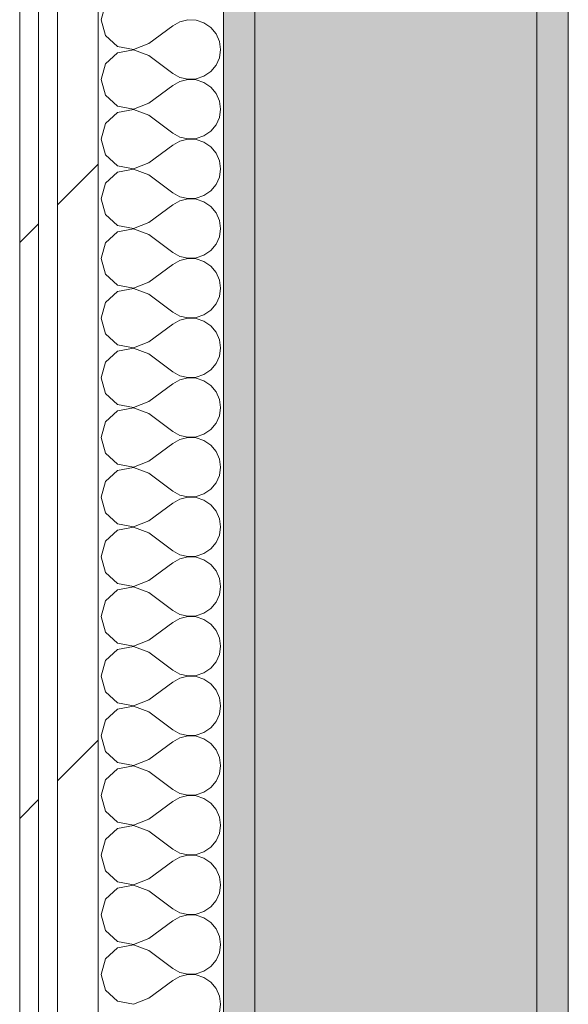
# Model space of a CAD drawing. Header units: millimetres. Extents: x -40968 to 77376, y -17881 to 4746.
# Tile 203 of 256: x 6357 to 6532, y -15029 to -14714. Entities that reach past the tile are written whole.
import ezdxf

# ---------------------------------------------------------------- set-up
doc = ezdxf.new("R2010")
doc.units = ezdxf.units.MM
doc.header["$MEASUREMENT"] = 0
doc.linetypes.add('Wipeout_Contour', pattern=[1000, 0, -1000])
doc.layers.add('12_FAÇ_Façana', color=7, linetype='Continuous')
doc.layers.add('Nuevo_08_E_Envans secs', color=7, linetype='Continuous')
for name, color, linetype, lineweight, true_color in [('12_FAÇ_Façana_Pluma_Nº__102', 7, 'Continuous', 5, 0xcccccc), ('12_FAÇ_Façana_Pluma_Nº__176', 7, 'Continuous', 15, 0x93a0c6), ('Nuevo_08_E_Envans secs_Pluma_Nº__102', 7, 'Continuous', 5, 0xcccccc), ('Nuevo_08_E_Envans secs_Pluma_Nº__171', 171, 'Continuous', 13, 0xaaaaff), ('Nuevo_08_E_Envans secs_Pluma_Nº__177', 7, 'Continuous', 15, 0xf7e046)]:
    doc.layers.add(name, color=color, linetype=linetype, lineweight=lineweight, true_color=true_color)
doc.layers.add('12_FAÇ_Façana_Pluma_Nº__7', color=7, linetype='Continuous', lineweight=5)
doc.layers.add('Nuevo_08_E_Envans secs_Pluma_Nº__1', color=7, linetype='Continuous', lineweight=5)
pattern_1 = [(45, (0, 0), (-183.8478, 183.8478), [195, -65]), (45, (7e-14, 183.85), (-183.8478, 183.8478), [195, -65])]

# ---------------------------------------------------------------- blocks, each defined once
blk = doc.blocks.new('Muro_64_5', base_point=(6422.11, -16633.98))
at = {"layer": '12_FAÇ_Façana_Pluma_Nº__102', "linetype": 'Continuous', "lineweight": 0, "true_color": 0xe5e5e5}
blk.add_hatch(color=254, dxfattribs=at).paths.add_polyline_path([(6522.11, -16633.98), (6522.11, -12283.98), (6432.11, -12283.98), (6432.11, -16633.98)])
at = {"layer": '12_FAÇ_Façana_Pluma_Nº__176', "linetype": 'Continuous', "lineweight": 0, "true_color": 0x495063}
for points in [[(6532.11, -16633.98), (6532.11, -12283.98), (6522.11, -12283.98), (6522.11, -16633.98)], [(6422.11, -14438.98), (6422.11, -16633.98), (6432.11, -16633.98), (6432.11, -14438.98)]]:
    blk.add_hatch(color=251, dxfattribs=at).paths.add_polyline_path(points)
at = {"layer": '12_FAÇ_Façana_Pluma_Nº__7', "color": 7, "linetype": 'Continuous', "lineweight": 5}
for p, q in [((6522.11, -16633.98), (6522.11, -12283.98)), ((6432.11, -14438.98), (6432.11, -16633.98))]:
    blk.add_line(p, q, dxfattribs=at)
at = {"layer": '12_FAÇ_Façana_Pluma_Nº__7', "color": 7, "linetype": 'Continuous', "lineweight": 5, "flags": 128}
for points in [[(6532.11, -16633.98), (6532.11, -12283.98)], [(6422.11, -14438.98), (6422.11, -16633.98)]]:
    blk.add_lwpolyline(points, dxfattribs=at)
blk = doc.blocks.new('*X142')
at = {"layer": 'Nuevo_08_E_Envans secs_Pluma_Nº__102', "color": 254, "linetype": 'Continuous', "lineweight": 5, "true_color": 0xcccccc}
for p, q in [((6384.48, -14709.28), (6383.06, -14714.29)), ((6383.06, -14714.29), (6384.48, -14719.29)), ((6398.3, -14721.9), (6405.92, -14716.19)), ((6408.21, -14714.92), (6405.92, -14716.19)), ((6410.77, -14714.32), (6408.21, -14714.92)), ((6413.4, -14714.45), (6410.77, -14714.32)), ((6415.89, -14715.29), (6413.4, -14714.45)), ((6418.05, -14716.78), (6415.89, -14715.29)), ((6384.48, -14719.29), (6388.32, -14722.8)), ((6419.73, -14718.8), (6418.05, -14716.78)), ((6420.79, -14721.21), (6419.73, -14718.8)), ((6388.32, -14722.8), (6393.44, -14723.77)), ((6393.44, -14723.77), (6398.3, -14721.9)), ((6421.15, -14723.81), (6420.79, -14721.21)), ((6388.32, -14724.81), (6384.48, -14728.33)), ((6393.44, -14723.85), (6388.32, -14724.81)), ((6398.3, -14725.71), (6393.44, -14723.85)), ((6398.3, -14725.71), (6405.92, -14731.43)), ((6420.79, -14726.41), (6421.15, -14723.81)), ((6384.48, -14728.33), (6383.06, -14733.33)), ((6418.05, -14730.84), (6419.73, -14728.82)), ((6419.73, -14728.82), (6420.79, -14726.41)), ((6405.92, -14731.43), (6408.21, -14732.7)), ((6413.4, -14733.17), (6415.89, -14732.33)), ((6415.89, -14732.33), (6418.05, -14730.84)), ((6383.06, -14733.33), (6384.48, -14738.34)), ((6398.3, -14740.95), (6405.92, -14735.24)), ((6408.21, -14733.97), (6405.92, -14735.24)), ((6408.21, -14732.7), (6410.77, -14733.29)), ((6410.77, -14733.37), (6408.21, -14733.97)), ((6410.77, -14733.29), (6413.4, -14733.17)), ((6413.4, -14733.5), (6410.77, -14733.37)), ((6415.89, -14734.34), (6413.4, -14733.5)), ((6418.05, -14735.83), (6415.89, -14734.34)), ((6384.48, -14738.34), (6388.32, -14741.85)), ((6419.73, -14737.85), (6418.05, -14735.83)), ((6420.79, -14740.25), (6419.73, -14737.85)), ((6393.44, -14742.82), (6398.3, -14740.95)), ((6421.15, -14742.86), (6420.79, -14740.25)), ((6388.32, -14743.86), (6384.48, -14747.37)), ((6388.32, -14741.85), (6393.44, -14742.82)), ((6393.44, -14742.9), (6388.32, -14743.86)), ((6398.3, -14744.76), (6393.44, -14742.9)), ((6398.3, -14744.76), (6405.92, -14750.48)), ((6420.79, -14745.46), (6421.15, -14742.86)), ((6384.48, -14747.37), (6383.06, -14752.38)), ((6418.05, -14749.89), (6419.73, -14747.86)), ((6419.73, -14747.86), (6420.79, -14745.46)), ((6405.92, -14750.48), (6408.21, -14751.75)), ((6415.89, -14751.38), (6418.05, -14749.89)), ((6383.06, -14752.38), (6384.48, -14757.39)), ((6398.3, -14760), (6405.92, -14754.29)), ((6408.21, -14753.01), (6405.92, -14754.29)), ((6408.21, -14751.75), (6410.77, -14752.34)), ((6410.77, -14752.42), (6408.21, -14753.01)), ((6410.77, -14752.34), (6413.4, -14752.22)), ((6413.4, -14752.55), (6410.77, -14752.42)), ((6413.4, -14752.22), (6415.89, -14751.38)), ((6415.89, -14753.39), (6413.4, -14752.55)), ((6418.05, -14754.87), (6415.89, -14753.39)), ((6384.48, -14757.39), (6388.32, -14760.9)), ((6419.73, -14756.9), (6418.05, -14754.87)), ((6420.79, -14759.3), (6419.73, -14756.9)), ((6393.44, -14761.87), (6398.3, -14760)), ((6421.15, -14761.9), (6420.79, -14759.3)), ((6388.32, -14762.91), (6384.48, -14766.42)), ((6388.32, -14760.9), (6393.44, -14761.87)), ((6393.44, -14761.94), (6388.32, -14762.91)), ((6398.3, -14763.81), (6393.44, -14761.94)), ((6420.79, -14764.51), (6421.15, -14761.9)), ((6384.48, -14766.42), (6383.06, -14771.43)), ((6398.3, -14763.81), (6405.92, -14769.52)), ((6418.05, -14768.94), (6419.73, -14766.91)), ((6419.73, -14766.91), (6420.79, -14764.51)), ((6405.92, -14769.52), (6408.21, -14770.8)), ((6415.89, -14770.42), (6418.05, -14768.94)), ((6383.06, -14771.43), (6384.48, -14776.44)), ((6408.21, -14772.06), (6405.92, -14773.33)), ((6408.21, -14770.8), (6410.77, -14771.39)), ((6410.77, -14771.47), (6408.21, -14772.06)), ((6410.77, -14771.39), (6413.4, -14771.26)), ((6413.4, -14771.59), (6410.77, -14771.47)), ((6413.4, -14771.26), (6415.89, -14770.42)), ((6415.89, -14772.43), (6413.4, -14771.59)), ((6418.05, -14773.92), (6415.89, -14772.43)), ((6398.3, -14779.05), (6405.92, -14773.33)), ((6419.73, -14775.95), (6418.05, -14773.92)), ((6420.79, -14778.35), (6419.73, -14775.95)), ((6384.48, -14776.44), (6388.32, -14779.95)), ((6393.44, -14780.91), (6398.3, -14779.05)), ((6421.15, -14780.95), (6420.79, -14778.35)), ((6388.32, -14781.96), (6384.48, -14785.47)), ((6388.32, -14779.95), (6393.44, -14780.91)), ((6393.44, -14780.99), (6388.32, -14781.96)), ((6398.3, -14782.86), (6393.44, -14780.99)), ((6420.79, -14783.55), (6421.15, -14780.95)), ((6384.48, -14785.47), (6383.06, -14790.48)), ((6398.3, -14782.86), (6405.92, -14788.57)), ((6419.73, -14785.96), (6420.79, -14783.55)), ((6405.92, -14788.57), (6408.21, -14789.84)), ((6415.89, -14789.47), (6418.05, -14787.98)), ((6418.05, -14787.98), (6419.73, -14785.96)), ((6383.06, -14790.48), (6384.48, -14795.48)), ((6408.21, -14791.11), (6405.92, -14792.38)), ((6408.21, -14789.84), (6410.77, -14790.44)), ((6410.77, -14790.51), (6408.21, -14791.11)), ((6410.77, -14790.44), (6413.4, -14790.31)), ((6413.4, -14790.64), (6410.77, -14790.51)), ((6413.4, -14790.31), (6415.89, -14789.47)), ((6415.89, -14791.48), (6413.4, -14790.64)), ((6418.05, -14792.97), (6415.89, -14791.48)), ((6398.3, -14798.1), (6405.92, -14792.38)), ((6419.73, -14794.99), (6418.05, -14792.97)), ((6420.79, -14797.4), (6419.73, -14794.99)), ((6384.48, -14795.48), (6388.32, -14798.99)), ((6393.44, -14799.96), (6398.3, -14798.1)), ((6421.15, -14800), (6420.79, -14797.4)), ((6388.32, -14801.01), (6384.48, -14804.52)), ((6388.32, -14798.99), (6393.44, -14799.96)), ((6393.44, -14800.04), (6388.32, -14801.01)), ((6398.3, -14801.9), (6393.44, -14800.04)), ((6420.79, -14802.6), (6421.15, -14800)), ((6384.48, -14804.52), (6383.06, -14809.52)), ((6398.3, -14801.9), (6405.92, -14807.62)), ((6419.73, -14805.01), (6420.79, -14802.6)), ((6405.92, -14807.62), (6408.21, -14808.89)), ((6415.89, -14808.52), (6418.05, -14807.03)), ((6418.05, -14807.03), (6419.73, -14805.01)), ((6383.06, -14809.52), (6384.48, -14814.53)), ((6408.21, -14810.16), (6405.92, -14811.43)), ((6408.21, -14808.89), (6410.77, -14809.49)), ((6410.77, -14809.56), (6408.21, -14810.16)), ((6410.77, -14809.49), (6413.4, -14809.36)), ((6413.4, -14809.69), (6410.77, -14809.56)), ((6413.4, -14809.36), (6415.89, -14808.52)), ((6415.89, -14810.53), (6413.4, -14809.69)), ((6418.05, -14812.02), (6415.89, -14810.53)), ((6398.3, -14817.14), (6405.92, -14811.43)), ((6419.73, -14814.04), (6418.05, -14812.02)), ((6420.79, -14816.45), (6419.73, -14814.04)), ((6384.48, -14814.53), (6388.32, -14818.04)), ((6393.44, -14819.01), (6398.3, -14817.14)), ((6421.15, -14819.05), (6420.79, -14816.45)), ((6388.32, -14820.05), (6384.48, -14823.56)), ((6388.32, -14818.04), (6393.44, -14819.01)), ((6393.44, -14819.09), (6388.32, -14820.05)), ((6398.3, -14820.95), (6393.44, -14819.09)), ((6420.79, -14821.65), (6421.15, -14819.05)), ((6398.3, -14820.95), (6405.92, -14826.67)), ((6419.73, -14824.05), (6420.79, -14821.65)), ((6384.48, -14823.56), (6383.06, -14828.57)), ((6405.92, -14826.67), (6408.21, -14827.94)), ((6415.89, -14827.57), (6418.05, -14826.08)), ((6418.05, -14826.08), (6419.73, -14824.05)), ((6383.06, -14828.57), (6384.48, -14833.58)), ((6408.21, -14829.2), (6405.92, -14830.48)), ((6408.21, -14827.94), (6410.77, -14828.53)), ((6410.77, -14828.61), (6408.21, -14829.2)), ((6410.77, -14828.53), (6413.4, -14828.41)), ((6413.4, -14828.74), (6410.77, -14828.61)), ((6413.4, -14828.41), (6415.89, -14827.57)), ((6415.89, -14829.58), (6413.4, -14828.74)), ((6418.05, -14831.06), (6415.89, -14829.58)), ((6398.3, -14836.19), (6405.92, -14830.48)), ((6419.73, -14833.09), (6418.05, -14831.06)), ((6384.48, -14833.58), (6388.32, -14837.09)), ((6420.79, -14835.49), (6419.73, -14833.09)), ((6421.15, -14838.1), (6420.79, -14835.49)), ((6388.32, -14839.1), (6384.48, -14842.61)), ((6388.32, -14837.09), (6393.44, -14838.06)), ((6393.44, -14838.13), (6388.32, -14839.1)), ((6393.44, -14838.06), (6398.3, -14836.19)), ((6398.3, -14840), (6393.44, -14838.13)), ((6420.79, -14840.7), (6421.15, -14838.1)), ((6398.3, -14840), (6405.92, -14845.71)), ((6419.73, -14843.1), (6420.79, -14840.7)), ((6384.48, -14842.61), (6383.06, -14847.62)), ((6415.89, -14846.61), (6418.05, -14845.13)), ((6418.05, -14845.13), (6419.73, -14843.1)), ((6383.06, -14847.62), (6384.48, -14852.63)), ((6405.92, -14845.71), (6408.21, -14846.99)), ((6408.21, -14848.25), (6405.92, -14849.52)), ((6408.21, -14846.99), (6410.77, -14847.58)), ((6410.77, -14847.66), (6408.21, -14848.25)), ((6410.77, -14847.58), (6413.4, -14847.45)), ((6413.4, -14847.78), (6410.77, -14847.66)), ((6413.4, -14847.45), (6415.89, -14846.61)), ((6415.89, -14848.62), (6413.4, -14847.78)), ((6418.05, -14850.11), (6415.89, -14848.62)), ((6398.3, -14855.24), (6405.92, -14849.52)), ((6419.73, -14852.14), (6418.05, -14850.11)), ((6384.48, -14852.63), (6388.32, -14856.14)), ((6420.79, -14854.54), (6419.73, -14852.14)), ((6421.15, -14857.14), (6420.79, -14854.54)), ((6388.32, -14856.14), (6393.44, -14857.1)), ((6393.44, -14857.18), (6388.32, -14858.15)), ((6393.44, -14857.1), (6398.3, -14855.24)), ((6398.3, -14859.05), (6393.44, -14857.18)), ((6420.79, -14859.75), (6421.15, -14857.14)), ((6388.32, -14858.15), (6384.48, -14861.66)), ((6398.3, -14859.05), (6405.92, -14864.76)), ((6419.73, -14862.15), (6420.79, -14859.75)), ((6384.48, -14861.66), (6383.06, -14866.67)), ((6415.89, -14865.66), (6418.05, -14864.17)), ((6418.05, -14864.17), (6419.73, -14862.15)), ((6383.06, -14866.67), (6384.48, -14871.67)), ((6405.92, -14864.76), (6408.21, -14866.03)), ((6408.21, -14867.3), (6405.92, -14868.57)), ((6408.21, -14866.03), (6410.77, -14866.63)), ((6410.77, -14866.71), (6408.21, -14867.3)), ((6410.77, -14866.63), (6413.4, -14866.5)), ((6413.4, -14866.83), (6410.77, -14866.71)), ((6413.4, -14866.5), (6415.89, -14865.66)), ((6415.89, -14867.67), (6413.4, -14866.83)), ((6398.3, -14874.29), (6405.92, -14868.57)), ((6418.05, -14869.16), (6415.89, -14867.67)), ((6419.73, -14871.18), (6418.05, -14869.16)), ((6384.48, -14871.67), (6388.32, -14875.19)), ((6420.79, -14873.59), (6419.73, -14871.18)), ((6421.15, -14876.19), (6420.79, -14873.59)), ((6388.32, -14875.19), (6393.44, -14876.15)), ((6393.44, -14876.23), (6388.32, -14877.2)), ((6393.44, -14876.15), (6398.3, -14874.29)), ((6398.3, -14878.1), (6393.44, -14876.23)), ((6420.79, -14878.79), (6421.15, -14876.19)), ((6388.32, -14877.2), (6384.48, -14880.71)), ((6398.3, -14878.1), (6405.92, -14883.81)), ((6419.73, -14881.2), (6420.79, -14878.79)), ((6384.48, -14880.71), (6383.06, -14885.71)), ((6415.89, -14884.71), (6418.05, -14883.22)), ((6418.05, -14883.22), (6419.73, -14881.2)), ((6383.06, -14885.71), (6384.48, -14890.72)), ((6405.92, -14883.81), (6408.21, -14885.08)), ((6408.21, -14886.35), (6405.92, -14887.62)), ((6408.21, -14885.08), (6410.77, -14885.68)), ((6410.77, -14885.75), (6408.21, -14886.35)), ((6410.77, -14885.68), (6413.4, -14885.55)), ((6413.4, -14885.88), (6410.77, -14885.75)), ((6413.4, -14885.55), (6415.89, -14884.71)), ((6415.89, -14886.72), (6413.4, -14885.88)), ((6398.3, -14893.33), (6405.92, -14887.62)), ((6418.05, -14888.21), (6415.89, -14886.72)), ((6419.73, -14890.23), (6418.05, -14888.21)), ((6384.48, -14890.72), (6388.32, -14894.23)), ((6420.79, -14892.64), (6419.73, -14890.23)), ((6421.15, -14895.24), (6420.79, -14892.64)), ((6388.32, -14894.23), (6393.44, -14895.2)), ((6393.44, -14895.28), (6388.32, -14896.24)), ((6393.44, -14895.2), (6398.3, -14893.33)), ((6398.3, -14897.14), (6393.44, -14895.28)), ((6420.79, -14897.84), (6421.15, -14895.24)), ((6388.32, -14896.24), (6384.48, -14899.75)), ((6398.3, -14897.14), (6405.92, -14902.86)), ((6419.73, -14900.25), (6420.79, -14897.84)), ((6384.48, -14899.75), (6383.06, -14904.76)), ((6418.05, -14902.27), (6419.73, -14900.25)), ((6383.06, -14904.76), (6384.48, -14909.77)), ((6405.92, -14902.86), (6408.21, -14904.13)), ((6408.21, -14904.13), (6410.77, -14904.72)), ((6410.77, -14904.8), (6408.21, -14905.4)), ((6410.77, -14904.72), (6413.4, -14904.6)), ((6413.4, -14904.93), (6410.77, -14904.8)), ((6413.4, -14904.6), (6415.89, -14903.76)), ((6415.89, -14905.77), (6413.4, -14904.93)), ((6415.89, -14903.76), (6418.05, -14902.27)), ((6398.3, -14912.38), (6405.92, -14906.67)), ((6408.21, -14905.4), (6405.92, -14906.67)), ((6418.05, -14907.26), (6415.89, -14905.77)), ((6419.73, -14909.28), (6418.05, -14907.26)), ((6384.48, -14909.77), (6388.32, -14913.28)), ((6420.79, -14911.68), (6419.73, -14909.28)), ((6388.32, -14913.28), (6393.44, -14914.25)), ((6393.44, -14914.32), (6388.32, -14915.29)), ((6393.44, -14914.25), (6398.3, -14912.38)), ((6398.3, -14916.19), (6393.44, -14914.32)), ((6421.15, -14914.29), (6420.79, -14911.68)), ((6420.79, -14916.89), (6421.15, -14914.29)), ((6388.32, -14915.29), (6384.48, -14918.8)), ((6398.3, -14916.19), (6405.92, -14921.9)), ((6419.73, -14919.29), (6420.79, -14916.89)), ((6384.48, -14918.8), (6383.06, -14923.81)), ((6418.05, -14921.32), (6419.73, -14919.29)), ((6383.06, -14923.81), (6384.48, -14928.82)), ((6405.92, -14921.9), (6408.21, -14923.18)), ((6408.21, -14923.18), (6410.77, -14923.77)), ((6410.77, -14923.85), (6408.21, -14924.44)), ((6410.77, -14923.77), (6413.4, -14923.64)), ((6413.4, -14923.98), (6410.77, -14923.85)), ((6413.4, -14923.64), (6415.89, -14922.8)), ((6415.89, -14924.81), (6413.4, -14923.98)), ((6415.89, -14922.8), (6418.05, -14921.32)), ((6398.3, -14931.43), (6405.92, -14925.71)), ((6408.21, -14924.44), (6405.92, -14925.71)), ((6418.05, -14926.3), (6415.89, -14924.81)), ((6419.73, -14928.33), (6418.05, -14926.3)), ((6384.48, -14928.82), (6388.32, -14932.33)), ((6420.79, -14930.73), (6419.73, -14928.33)), ((6388.32, -14932.33), (6393.44, -14933.29)), ((6393.44, -14933.37), (6388.32, -14934.34)), ((6393.44, -14933.29), (6398.3, -14931.43)), ((6398.3, -14935.24), (6393.44, -14933.37)), ((6421.15, -14933.33), (6420.79, -14930.73)), ((6420.79, -14935.94), (6421.15, -14933.33)), ((6388.32, -14934.34), (6384.48, -14937.85)), ((6398.3, -14935.24), (6405.92, -14940.95)), ((6419.73, -14938.34), (6420.79, -14935.94)), ((6384.48, -14937.85), (6383.06, -14942.86)), ((6418.05, -14940.36), (6419.73, -14938.34)), ((6383.06, -14942.86), (6384.48, -14947.86)), ((6405.92, -14940.95), (6408.21, -14942.22)), ((6408.21, -14942.22), (6410.77, -14942.82)), ((6410.77, -14942.9), (6408.21, -14943.49)), ((6410.77, -14942.82), (6413.4, -14942.69)), ((6413.4, -14943.02), (6410.77, -14942.9)), ((6413.4, -14942.69), (6415.89, -14941.85)), ((6415.89, -14941.85), (6418.05, -14940.36)), ((6398.3, -14950.48), (6405.92, -14944.76)), ((6408.21, -14943.49), (6405.92, -14944.76)), ((6415.89, -14943.86), (6413.4, -14943.02)), ((6418.05, -14945.35), (6415.89, -14943.86)), ((6419.73, -14947.37), (6418.05, -14945.35)), ((6384.48, -14947.86), (6388.32, -14951.38)), ((6420.79, -14949.78), (6419.73, -14947.37)), ((6388.32, -14951.38), (6393.44, -14952.34)), ((6393.44, -14952.34), (6398.3, -14950.48)), ((6421.15, -14952.38), (6420.79, -14949.78)), ((6420.79, -14954.98), (6421.15, -14952.38)), ((6388.32, -14953.39), (6384.48, -14956.9)), ((6393.44, -14952.42), (6388.32, -14953.39)), ((6398.3, -14954.29), (6393.44, -14952.42)), ((6398.3, -14954.29), (6405.92, -14960)), ((6419.73, -14957.39), (6420.79, -14954.98)), ((6384.48, -14956.9), (6383.06, -14961.9)), ((6418.05, -14959.41), (6419.73, -14957.39)), ((6405.92, -14960), (6408.21, -14961.27)), ((6408.21, -14961.27), (6410.77, -14961.87)), ((6410.77, -14961.87), (6413.4, -14961.74)), ((6413.4, -14961.74), (6415.89, -14960.9)), ((6415.89, -14960.9), (6418.05, -14959.41)), ((6383.06, -14961.9), (6384.48, -14966.91)), ((6398.3, -14969.52), (6405.92, -14963.81)), ((6408.21, -14962.54), (6405.92, -14963.81)), ((6410.77, -14961.94), (6408.21, -14962.54)), ((6413.4, -14962.07), (6410.77, -14961.94)), ((6415.89, -14962.91), (6413.4, -14962.07)), ((6418.05, -14964.4), (6415.89, -14962.91)), ((6419.73, -14966.42), (6418.05, -14964.4)), ((6384.48, -14966.91), (6388.32, -14970.42)), ((6420.79, -14968.83), (6419.73, -14966.42)), ((6388.32, -14970.42), (6393.44, -14971.39)), ((6393.44, -14971.39), (6398.3, -14969.52)), ((6421.15, -14971.43), (6420.79, -14968.83)), ((6388.32, -14972.43), (6384.48, -14975.95)), ((6393.44, -14971.47), (6388.32, -14972.43)), ((6398.3, -14973.33), (6393.44, -14971.47)), ((6398.3, -14973.33), (6405.92, -14979.05)), ((6419.73, -14976.44), (6420.79, -14974.03)), ((6420.79, -14974.03), (6421.15, -14971.43)), ((6384.48, -14975.95), (6383.06, -14980.95)), ((6418.05, -14978.46), (6419.73, -14976.44)), ((6405.92, -14979.05), (6408.21, -14980.32)), ((6408.21, -14980.32), (6410.77, -14980.91)), ((6413.4, -14980.79), (6415.89, -14979.95)), ((6415.89, -14979.95), (6418.05, -14978.46)), ((6383.06, -14980.95), (6384.48, -14985.96)), ((6398.3, -14988.57), (6405.92, -14982.86)), ((6408.21, -14981.59), (6405.92, -14982.86)), ((6410.77, -14980.99), (6408.21, -14981.59)), ((6410.77, -14980.91), (6413.4, -14980.79)), ((6413.4, -14981.12), (6410.77, -14980.99)), ((6415.89, -14981.96), (6413.4, -14981.12)), ((6418.05, -14983.45), (6415.89, -14981.96)), ((6419.73, -14985.47), (6418.05, -14983.45)), ((6384.48, -14985.96), (6388.32, -14989.47)), ((6420.79, -14987.87), (6419.73, -14985.47)), ((6388.32, -14989.47), (6393.44, -14990.44)), ((6393.44, -14990.44), (6398.3, -14988.57)), ((6421.15, -14990.48), (6420.79, -14987.87)), ((6388.32, -14991.48), (6384.48, -14994.99)), ((6393.44, -14990.51), (6388.32, -14991.48)), ((6398.3, -14992.38), (6393.44, -14990.51)), ((6398.3, -14992.38), (6405.92, -14998.1)), ((6419.73, -14995.48), (6420.79, -14993.08)), ((6420.79, -14993.08), (6421.15, -14990.48)), ((6384.48, -14994.99), (6383.06, -15000)), ((6418.05, -14997.51), (6419.73, -14995.48)), ((6405.92, -14998.1), (6408.21, -14999.37)), ((6408.21, -14999.37), (6410.77, -14999.96)), ((6413.4, -14999.83), (6415.89, -14998.99)), ((6415.89, -14998.99), (6418.05, -14997.51)), ((6383.06, -15000), (6384.48, -15005.01)), ((6398.3, -15007.62), (6405.92, -15001.9)), ((6408.21, -15000.63), (6405.92, -15001.9)), ((6410.77, -15000.04), (6408.21, -15000.63)), ((6410.77, -14999.96), (6413.4, -14999.83)), ((6413.4, -15000.17), (6410.77, -15000.04)), ((6415.89, -15001.01), (6413.4, -15000.17)), ((6418.05, -15002.49), (6415.89, -15001.01)), ((6419.73, -15004.52), (6418.05, -15002.49)), ((6384.48, -15005.01), (6388.32, -15008.52)), ((6420.79, -15006.92), (6419.73, -15004.52)), ((6388.32, -15008.52), (6393.44, -15009.49)), ((6393.44, -15009.49), (6398.3, -15007.62)), ((6421.15, -15009.52), (6420.79, -15006.92)), ((6388.32, -15010.53), (6384.48, -15014.04)), ((6393.44, -15009.56), (6388.32, -15010.53)), ((6398.3, -15011.43), (6393.44, -15009.56)), ((6398.3, -15011.43), (6405.92, -15017.14)), ((6420.79, -15012.13), (6421.15, -15009.52)), ((6384.48, -15014.04), (6383.06, -15019.05)), ((6418.05, -15016.55), (6419.73, -15014.53)), ((6419.73, -15014.53), (6420.79, -15012.13)), ((6405.92, -15017.14), (6408.21, -15018.41)), ((6413.4, -15018.88), (6415.89, -15018.04)), ((6415.89, -15018.04), (6418.05, -15016.55)), ((6383.06, -15019.05), (6384.48, -15024.05)), ((6398.3, -15026.67), (6405.92, -15020.95)), ((6408.21, -15019.68), (6405.92, -15020.95)), ((6408.21, -15018.41), (6410.77, -15019.01)), ((6410.77, -15019.09), (6408.21, -15019.68)), ((6410.77, -15019.01), (6413.4, -15018.88)), ((6413.4, -15019.21), (6410.77, -15019.09)), ((6415.89, -15020.05), (6413.4, -15019.21)), ((6418.05, -15021.54), (6415.89, -15020.05)), ((6419.73, -15023.56), (6418.05, -15021.54)), ((6384.48, -15024.05), (6388.32, -15027.57)), ((6420.79, -15025.97), (6419.73, -15023.56)), ((6388.32, -15027.57), (6393.44, -15028.53)), ((6393.44, -15028.53), (6398.3, -15026.67)), ((6421.15, -15028.57), (6420.79, -15025.97)), ((6420.79, -15031.17), (6421.15, -15028.57))]:
    blk.add_line(p, q, dxfattribs=at)
blk = doc.blocks.new('Muro_78_5', base_point=(6357.11, -14316.98))
at = {"layer": 'Nuevo_08_E_Envans secs_Pluma_Nº__1', "color": 7, "linetype": 'Continuous', "lineweight": 5, "flags": 128}
blk.add_lwpolyline([(6422.11, -16643.98), (6422.11, -14438.98)], dxfattribs=at)
at = {"color": 254, "linetype": 'Wipeout_Contour', "lineweight": 0, "ltscale": 67190.930982}
blk.add_wipeout([(6363.11, -16643.98), (6363.11, -14438.98), (6357.11, -14438.98), (6357.11, -16643.98)], dxfattribs=at).dxf.layer = 'Nuevo_08_E_Envans secs'
at = {"color": 254, "linetype": 'Wipeout_Contour', "lineweight": 0, "ltscale": 67214.520982}
blk.add_wipeout([(6382.11, -16643.98), (6382.11, -14438.98), (6369.11, -14438.98), (6369.11, -16643.98)], dxfattribs=at).dxf.layer = 'Nuevo_08_E_Envans secs'
at = {"layer": 'Nuevo_08_E_Envans secs_Pluma_Nº__171', "linetype": 'Continuous', "lineweight": 13, "true_color": 0xaaaaff}
h = blk.add_hatch(dxfattribs=at)
h.set_pattern_fill('Panellat_HPL_0005', color=161, style=0, pattern_type=2)
h.set_pattern_definition(pattern_1)
h.paths.add_polyline_path([(6363.11, -16643.98), (6363.11, -14438.98), (6357.11, -14438.98), (6357.11, -16643.98)])
at = {"layer": 'Nuevo_08_E_Envans secs_Pluma_Nº__177', "linetype": 'Continuous', "lineweight": 15, "true_color": 0xf7e046}
h = blk.add_hatch(dxfattribs=at)
h.set_pattern_fill('Panellat_HPL_0005', color=53, style=0, pattern_type=2)
h.set_pattern_definition(pattern_1)
h.paths.add_polyline_path([(6382.11, -16643.98), (6382.11, -14438.98), (6369.11, -14438.98), (6369.11, -16643.98)])
at = {"layer": 'Nuevo_08_E_Envans secs_Pluma_Nº__1', "color": 7, "linetype": 'Continuous', "lineweight": 5}
for p, q in [((6363.11, -14438.98), (6363.11, -16643.98)), ((6369.11, -14438.98), (6369.11, -16643.98)), ((6382.11, -14438.98), (6382.11, -16643.98))]:
    blk.add_line(p, q, dxfattribs=at)
at = {"layer": 'Nuevo_08_E_Envans secs_Pluma_Nº__1', "color": 7, "linetype": 'Continuous', "lineweight": 5, "flags": 128}
blk.add_lwpolyline([(6357.11, -14438.98), (6357.11, -16723.98)], dxfattribs=at)
at = {"layer": 'Nuevo_08_E_Envans secs', "color": 7, "lineweight": 20}
blk.add_blockref('*X142', (0, 0), dxfattribs=at)

msp = doc.modelspace()

# ---------------------------------------------------------------- block references
at = {"layer": '12_FAÇ_Façana', "color": 7, "lineweight": 20}
msp.add_blockref('Muro_64_5', (6422.11, -16633.98), dxfattribs=at)

# ---------------------------------------------------------------- next in the draw order: block references
at = {"layer": 'Nuevo_08_E_Envans secs', "color": 7, "lineweight": 20}
msp.add_blockref('Muro_78_5', (6357.11, -14316.98), dxfattribs=at)

doc.saveas('drawing.dxf')
